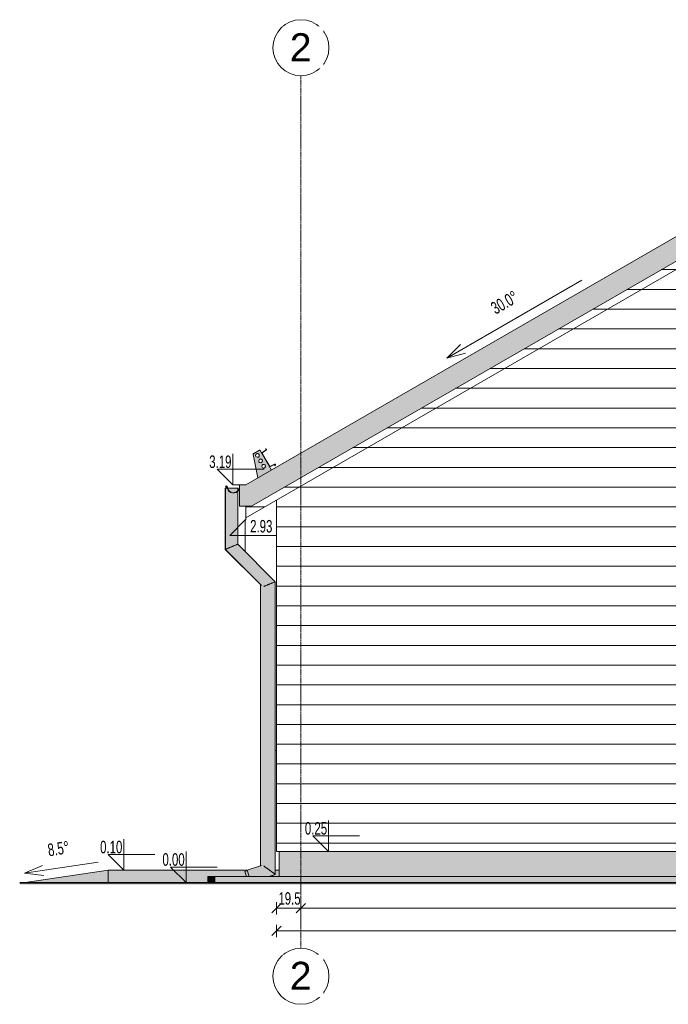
# Model space of a CAD drawing. Header units: centimetres. Extents: x 63249 to 70946, y -123 to 53714.
# Tile 20 of 58: x 67454 to 67975, y -98 to 693. Entities that reach past the tile are written whole.
import ezdxf

# ---------------------------------------------------------------- set-up
doc = ezdxf.new("R2010")
doc.units = ezdxf.units.CM
doc.linetypes.add('Linia siatki', pattern=[2.2225, 1.27, -0.3175, 0.3175, -0.3175])
for name, color, linetype, lineweight in [('A-ANNO-DIMS', 7, 'Continuous', 5), ('A-ANNO-DIMS-50', 7, 'Continuous', 5), ('A-FLOR', 7, 'Continuous', 5), ('A-FLOR-LEVL', 7, 'Continuous', 5), ('A-GENM', 7, 'Continuous', 5), ('A-GLAZ', 7, 'Continuous', 5), ('A-ROOF', 7, 'Continuous', 5), ('A-ROOF-OTLN', 7, 'Continuous', 5), ('A-ROOF-PATT', 7, 'Continuous', 5), ('A-WALL', 7, 'Continuous', 5), ('A-WALL-PATT', 7, 'Continuous', 5), ('C-TOPO', 7, 'Continuous', 5), ('G-ANNO-DIMS', 7, 'Continuous', 5), ('P-PIPE', 7, 'Continuous', 5), ('S-GRID', 7, 'Continuous', 5), ('S-GRID-IDEN', 7, 'Continuous', 5)]:
    doc.layers.add(name, color=color, linetype=linetype, lineweight=lineweight)
doc.styles.add('Arial', font='arial.ttf', dxfattribs={"height": 22.5})
doc.styles.add('Arial Narrow', font='ARIALN.TTF', dxfattribs={"width": 0.8, "height": 10})
doc.dimstyles.new('standard_wielkość_otworów', dxfattribs={"dimscale": 30.48, "dimtxt": 10.23431, "dimasz": 0.246063, "dimexe": 0.164042, "dimexo": 0.0625, "dimgap": 0, "dimtad": 1, "dimdec": 1, "dimrnd": 0.5, "dimdsep": 46, "dimtxsty": 'Arial Narrow', "dimblk1": 'OBLIQUE', "dimblk2": 'OBLIQUE', "dimsah": 1, "dimcen": 0.09, "dimazin": 0, "dimtfac": 1, "dimtdec": 4, "dimtix": 1, "dimtmove": 0, "dimatfit": 3, "dimfxl": 0.164042, "dimfxlon": 1, "dimtvp": 1, "dimtolj": 1, "dimtzin": 0, "dimarcsym": 2})
pattern_1 = [(0, (67911.343, 0), (0, 15.875), [])]

# ---------------------------------------------------------------- blocks, each defined once
blk = doc.blocks.new('ARu Rura spustowa okrągła ___FK_04_0 - Na ziemię _φ10_-9220802-Elewacja w osi A - Zachodnia')
at = {"layer": 'P-PIPE', "true_color": 0x383e42}
for points in [[(-66373.22, 267.4), (-66373.05, 267.48), (-66373.14, 267.65), (-66373.14, 316.69), (-66373.22, 316.69), (-66373.22, 267.47)], [(-66345.06, 239.23), (-66344.89, 239.32), (-66373.05, 267.47), (-66373.22, 267.4), (-66345.13, 239.31)]]:
    blk.add_hatch(color=250, dxfattribs=at).paths.add_polyline_path(points)
h = blk.add_hatch(color=250, dxfattribs=at)
h.paths.add_polyline_path([(-66335.06, 5.58), (-66335.06, 6.01), (-66335.43, 5.85), (-66335.23, 5.71)])
h.paths.add_polyline_path([(-66345.06, 13.36), (-66344.66, 13.48), (-66344.3, 13.49), (-66343.89, 13.54), (-66343.59, 13.47), (-66342.34, 13.48), (-66342.39, 237.82), (-66343.74, 238.53), (-66343.9, 238.57), (-66344.89, 239.31), (-66345.06, 239.23), (-66345.06, 13.36)])
h = blk.add_hatch(color=250, dxfattribs=at)
h.paths.add_polyline_path([(-66356.29, 5), (-66353.97, 5), (-66355.45, 9.69), (-66357.55, 9.03), (-66356.39, 5.31)])
h.paths.add_polyline_path([(-66337.43, 5), (-66336.77, 5.05), (-66335.06, 5.58), (-66335.47, 5.88), (-66338.28, 5), (-66337.5, 5)])
at = {"layer": 'P-PIPE'}
for p, q in [((-66373.22, 316.69), (-66373.22, 267.4)), ((-66373.19, 316.69), (-66373.22, 316.69)), ((-66373.22, 267.4), (-66345.06, 239.23)), ((-66345.06, 239.23), (-66345.06, 13.36)), ((-66355.43, 9.69), (-66357.55, 9.03)), ((-66357.55, 9.03), (-66356.3, 5.01)), ((-66336.93, 5), (-66335.06, 5.58)), ((-66335.06, 5.58), (-66335.06, 6.01))]:
    blk.add_line(p, q, dxfattribs=at)
for points in [[(-66373.22, 267.4), (-66373.22, 267.4), (-66373.17, 267.42), (-66373.05, 267.47)], [(-66345.06, 239.23), (-66345.06, 239.23), (-66345, 239.26), (-66344.89, 239.31)]]:
    blk.add_open_spline(points, degree=3, dxfattribs=at)
blk.add_open_spline([(-66335.43, 5.85), (-66335.35, 5.79), (-66335.15, 5.65), (-66335.06, 5.58), (-66335.06, 5.58)], degree=3, knots=[0.8778835, 0.8778835, 0.8778835, 0.8778835, 0.9166667, 1, 1, 1, 1], dxfattribs=at)
blk = doc.blocks.new('Construction_Roof-Accessories_Lindab_KOTEGL - Construction_Roof-Accessories_Lindab_KOTEGL-9237828-Elewacja w osi A - Zachodnia')
at = {"layer": 'A-GENM', "color": 250, "true_color": 0x2a2a2a}
for centre, radius, start, end in [((-66350.04, 343.99), 0.701, 119.99506, 148.39704), ((-66350.04, 343.99), 0.701, 119.99506, 148.39704), ((-66345.56, 346.8), 0.5, 59.99835, 104.99588), ((-66345.56, 346.8), 0.5, 59.99835, 104.99588)]:
    blk.add_arc(centre, radius, start, end, dxfattribs=at)
blk = doc.blocks.new('Construction_Roof-Accessories_Lindab_SNO_KOTEGL - Construction_Roof-Accessories_Lindab_SNO-9237829-Elewacja w osi A - Zachodnia')
at = {"layer": 'A-GENM'}
for p, q in [((-66340.98, 348.35), (-66341.02, 348.24)), ((-66341.02, 348.24), (-66340.37, 348.03)), ((-66340.34, 348.14), (-66340.98, 348.35)), ((-66340.29, 347.5), (-66343.75, 345.13)), ((-66337.52, 334.12), (-66343.73, 344.87)), ((-66343.69, 345.03), (-66340.22, 347.4)), ((-66333.58, 335.9), (-66337.37, 334.08)), ((-66337.31, 333.97), (-66333.53, 335.79)), ((-66333.11, 335.45), (-66333.26, 334.79)), ((-66333.26, 334.79), (-66333.14, 334.76)), ((-66333.14, 334.76), (-66332.99, 335.43))]:
    blk.add_line(p, q, dxfattribs=at)
for centre, radius, start, end in [((-66340.46, 347.74), 0.3, 305, 72.36192), ((-66340.46, 347.74), 0.42, 304.90123, 72.36192), ((-66343.61, 344.93), 0.248, 124.36217, 210), ((-66343.63, 344.93), 0.115, 124.36217, 210), ((-66337.41, 334.2), 0.248, 210, 295.63783), ((-66337.42, 334.18), 0.115, 210, 295.63783), ((-66333.4, 335.52), 0.42, 347.63808, 115.09877), ((-66333.4, 335.52), 0.3, 347.63808, 115)]:
    blk.add_arc(centre, radius, start, end, dxfattribs=at)
blk = doc.blocks.new('Construction_Roof-Accessories_Lindab_KOTEGL - Construction_Roof-Accessories_Lindab_KOTEGL-V17-Elewacja w osi A - Zachodnia')
at = {"layer": 'A-GENM', "color": 250, "true_color": 0x2a2a2a}
blk.add_arc((-66350.1, 343.95), 0.701, 119.99506, 148.39704, dxfattribs=at)
blk.add_arc((-66350.1, 343.95), 0.701, 119.99506, 148.39704, dxfattribs=at)
blk = doc.blocks.new('Construction_Roof-Accessories_Lindab_KOTEGL - Construction_Roof-Accessories_Lindab_KOTEGL-V18-Elewacja w osi A - Zachodnia')
at = {"layer": 'A-GENM', "true_color": 0x383e42}
h = blk.add_hatch(color=250, dxfattribs=at)
h.paths.add_polyline_path([(-66347.11, 324.87), (-66347.05, 324.96), (-66350.72, 344.12), (-66350.63, 344.35), (-66350.77, 344.16), (-66350.79, 343.81), (-66347.11, 324.91)])
h.paths.add_polyline_path([(-66341.64, 333.02), (-66341.59, 333.04), (-66341.29, 333.29), (-66340.99, 333.8), (-66340.91, 334.09), (-66340.89, 334.37), (-66340.95, 334.75), (-66341.11, 335.11), (-66341.52, 335.53), (-66341.8, 335.68), (-66342.15, 335.79), (-66342.6, 335.79), (-66342.44, 335.77), (-66342, 335.7), (-66341.58, 335.48), (-66341.36, 335.29), (-66341.11, 334.93), (-66341.02, 334.72), (-66340.95, 334.33), (-66341.06, 333.75), (-66341.13, 333.57), (-66341.35, 333.25), (-66341.61, 333.04)])
h.paths.add_polyline_path([(-66343.2, 335.57), (-66342.73, 335.74), (-66342.91, 335.71), (-66343.18, 335.59)])
h.paths.add_polyline_path([(-66344.14, 337.35), (-66343.93, 337.51), (-66343.67, 337.79), (-66343.49, 338.13), (-66343.41, 338.48), (-66343.42, 338.87), (-66343.52, 339.23), (-66343.71, 339.56), (-66344.02, 339.85), (-66344.3, 340.01), (-66344.65, 340.12), (-66345.14, 340.11), (-66345.41, 340.04), (-66345.31, 340.06), (-66344.91, 340.1), (-66344.49, 340.02), (-66344.18, 339.88), (-66343.84, 339.59), (-66343.61, 339.25), (-66343.52, 339.04), (-66343.47, 338.48), (-66343.56, 338.08), (-66343.68, 337.83), (-66343.93, 337.53), (-66344.11, 337.37)])
h.paths.add_polyline_path([(-66346.63, 341.68), (-66346.55, 341.74), (-66346.29, 341.95), (-66345.99, 342.46), (-66345.92, 342.64), (-66345.91, 343.19), (-66345.99, 343.5), (-66346.15, 343.82), (-66346.4, 344.1), (-66346.89, 344.38), (-66347.09, 344.44), (-66347.48, 344.47), (-66347.91, 344.37), (-66347.82, 344.38), (-66347.43, 344.43), (-66347.04, 344.37), (-66346.68, 344.21), (-66346.36, 343.95), (-66346.11, 343.59), (-66345.99, 343.22), (-66345.95, 342.99), (-66346.06, 342.41), (-66346.13, 342.23), (-66346.35, 341.91), (-66346.61, 341.7)])
at = {"layer": 'A-GENM', "color": 250, "true_color": 0x2a2a2a}
for p, q in [((-66350.79, 343.81), (-66347.11, 324.87)), ((-66350.39, 344.59), (-66350.45, 344.55))]:
    blk.add_line(p, q, dxfattribs=at)
for centre, radius, start, end in [((-66350.1, 343.95), 0.701, 119.99506, 191), ((-66350.1, 343.95), 0.701, 119.99506, 148.39704), ((-66347.45, 342.94), 1.5, 303.0425, 120.11706), ((-66344.95, 338.61), 1.5, 303.0425, 120.11706), ((-66342.45, 334.28), 1.5, 303.0425, 120.11706)]:
    blk.add_arc(centre, radius, start, end, dxfattribs=at)
blk = doc.blocks.new('Construction_Roof-Accessories_Lindab_SNO_KOTEGL - Construction_Roof-Accessories_Lindab_SNO-V19-Elewacja w osi A - Zachodnia')
at = {"layer": 'A-GENM'}
for p, q in [((-66341.05, 348.31), (-66341.09, 348.2)), ((-66341.09, 348.2), (-66340.44, 347.99)), ((-66340.4, 348.11), (-66341.05, 348.31)), ((-66340.36, 347.46), (-66343.82, 345.1)), ((-66337.58, 334.09), (-66343.79, 344.84)), ((-66343.76, 344.99), (-66340.29, 347.36)), ((-66333.65, 335.86), (-66337.43, 334.04)), ((-66337.37, 333.94), (-66333.6, 335.75)), ((-66333.18, 335.41), (-66333.32, 334.75)), ((-66333.32, 334.75), (-66333.2, 334.72)), ((-66333.2, 334.72), (-66333.06, 335.39))]:
    blk.add_line(p, q, dxfattribs=at)
for centre, radius, start, end in [((-66340.53, 347.71), 0.3, 305, 72.36192), ((-66340.53, 347.71), 0.42, 304.90123, 72.36192), ((-66343.68, 344.89), 0.248, 124.36217, 164.61611), ((-66343.69, 344.89), 0.115, 124.36217, 210), ((-66337.48, 334.14), 0.115, 210, 295.63783), ((-66337.48, 334.16), 0.248, 255.38389, 295.63783), ((-66333.47, 335.48), 0.42, 347.63808, 115.09877), ((-66333.47, 335.48), 0.3, 347.63808, 115)]:
    blk.add_arc(centre, radius, start, end, dxfattribs=at)
blk = doc.blocks.new('Construction_Roof-Accessories_Lindab_KOTEGL - Construction_Roof-Accessories_Lindab_KOTEGL-V20-Elewacja w osi A - Zachodnia')
at = {"layer": 'A-GENM', "color": 250, "true_color": 0x2a2a2a}
blk.add_arc((-66345.56, 346.8), 0.5, 59.99835, 104.99588, dxfattribs=at)
blk.add_arc((-66345.56, 346.8), 0.5, 59.99835, 104.99588, dxfattribs=at)
blk = doc.blocks.new('Construction_Roof-Accessories_Lindab_KOTEGL - Construction_Roof-Accessories_Lindab_KOTEGL-V22-Elewacja w osi A - Zachodnia')
at = {"layer": 'A-GENM', "true_color": 0x383e42}
h = blk.add_hatch(color=250, dxfattribs=at)
h.paths.add_polyline_path([(-66347.04, 324.91), (-66336.01, 331.28), (-66345.26, 347.2), (-66345.36, 347.24), (-66345.88, 347.19), (-66350.49, 344.49), (-66350.63, 344.35), (-66350.74, 344.02), (-66350.72, 343.85), (-66347.47, 327.09)])
h.paths.add_polyline_path([(-66342.33, 332.82), (-66342.79, 332.88), (-66343.09, 332.99), (-66343.47, 333.29), (-66343.69, 333.6), (-66343.84, 333.98), (-66343.88, 334.26), (-66343.82, 334.72), (-66343.66, 335.09), (-66343.48, 335.34), (-66343.18, 335.59), (-66342.66, 335.78), (-66342.44, 335.81), (-66341.95, 335.74), (-66341.68, 335.64), (-66341.36, 335.41), (-66341.05, 334.98), (-66340.95, 334.75), (-66340.89, 334.37), (-66340.95, 333.91), (-66341.07, 333.6), (-66341.29, 333.29), (-66341.59, 333.04), (-66342.08, 332.86), (-66342.18, 332.84)])
h.paths.add_polyline_path([(-66344.84, 337.15), (-66345.23, 337.18), (-66345.59, 337.32), (-66345.91, 337.55), (-66346.16, 337.85), (-66346.32, 338.21), (-66346.39, 338.59), (-66346.32, 339.05), (-66346.21, 339.35), (-66345.98, 339.67), (-66345.68, 339.92), (-66345.14, 340.11), (-66344.94, 340.14), (-66344.55, 340.11), (-66344.02, 339.85), (-66343.86, 339.74), (-66343.61, 339.44), (-66343.42, 338.87), (-66343.41, 338.48), (-66343.45, 338.23), (-66343.68, 337.78), (-66343.93, 337.51), (-66344.21, 337.32), (-66344.61, 337.18)])
h.paths.add_polyline_path([(-66347.33, 341.48), (-66347.72, 341.51), (-66348.09, 341.65), (-66348.41, 341.88), (-66348.66, 342.18), (-66348.83, 342.63), (-66348.87, 343.05), (-66348.83, 343.36), (-66348.71, 343.68), (-66348.48, 344), (-66348.18, 344.25), (-66347.82, 344.41), (-66347.43, 344.47), (-66346.87, 344.37), (-66346.68, 344.3), (-66346.36, 344.07), (-66346.11, 343.77), (-66345.94, 343.36), (-66345.9, 342.9), (-66345.99, 342.44), (-66346.1, 342.22), (-66346.29, 341.95), (-66346.79, 341.61), (-66347.11, 341.51), (-66347.29, 341.48)])
at = {"layer": 'A-GENM', "color": 250, "true_color": 0x2a2a2a}
for p, q in [((-66350.72, 343.85), (-66347.04, 324.91)), ((-66345.81, 347.24), (-66350.39, 344.59)), ((-66336.01, 331.28), (-66345.12, 347.05))]:
    blk.add_line(p, q, dxfattribs=at)
for centre, radius, start, end in [((-66350.04, 343.99), 0.701, 119.99506, 191), ((-66350.04, 343.99), 0.701, 119.99506, 148.39704), ((-66347.38, 342.98), 1.5, 121.96, 301.96), ((-66347.38, 342.98), 1.5, 301.96, 121.96), ((-66344.89, 338.65), 1.5, 121.96, 301.96), ((-66345.56, 346.8), 0.5, 30, 119.99506), ((-66345.56, 346.8), 0.5, 59.99835, 104.99588), ((-66344.89, 338.65), 1.5, 301.96, 121.96), ((-66342.39, 334.32), 1.5, 121.96, 301.96), ((-66342.39, 334.32), 1.5, 301.96, 121.96)]:
    blk.add_arc(centre, radius, start, end, dxfattribs=at)
blk = doc.blocks.new('Construction_Roof-Accessories_Lindab_SNO_KOTEGL - Construction_Roof-Accessories_Lindab_SNO-V23-Elewacja w osi A - Zachodnia')
at = {"layer": 'A-GENM'}
for p, q in [((-66340.98, 348.35), (-66341.02, 348.24)), ((-66341.02, 348.24), (-66340.37, 348.03)), ((-66340.34, 348.14), (-66340.98, 348.35)), ((-66343.82, 344.8), (-66337.63, 334.07)), ((-66340.29, 347.5), (-66343.75, 345.13)), ((-66337.52, 334.12), (-66343.73, 344.87)), ((-66343.69, 345.03), (-66340.22, 347.4)), ((-66333.58, 335.9), (-66337.37, 334.08)), ((-66337.31, 333.97), (-66333.53, 335.79)), ((-66333.11, 335.45), (-66333.26, 334.79)), ((-66333.26, 334.79), (-66333.14, 334.76)), ((-66333.14, 334.76), (-66332.99, 335.43))]:
    blk.add_line(p, q, dxfattribs=at)
for centre, radius, start, end in [((-66340.46, 347.74), 0.3, 305, 72.36192), ((-66340.46, 347.74), 0.42, 304.90123, 72.36192), ((-66343.61, 344.93), 0.248, 124.36217, 210), ((-66343.63, 344.93), 0.115, 124.36217, 210), ((-66337.41, 334.2), 0.248, 210, 295.63783), ((-66337.42, 334.18), 0.115, 210, 295.63783), ((-66333.4, 335.52), 0.42, 347.63808, 115.09877), ((-66333.4, 335.52), 0.3, 347.63808, 115)]:
    blk.add_arc(centre, radius, start, end, dxfattribs=at)
blk = doc.blocks.new('Windows_S9000-Double-Vent-Window-with-Sashbars - O3 Windows_S9000-Double-Vent-Window-with-Sashbars 2-9090604-Elewacja w osi A - Zachodnia')
at = {"layer": 'A-GLAZ', "true_color": 0x787878}
blk.add_hatch(color=8, dxfattribs=at).paths.add_polyline_path([(-66333.06, 106), (-66332.06, 106.09), (-66332.06, 106.23), (-66333.06, 106.18), (-66333.06, 106.03)])
at = {"layer": 'A-GLAZ'}
for p, q in [((-66332.06, 106.23), (-66333.06, 106.18)), ((-66333.06, 106), (-66332.06, 106.05))]:
    blk.add_line(p, q, dxfattribs=at)
blk = doc.blocks.new('ARu Rura spustowa okrągła ___FK_04_0 - Na ziemię _φ10_-9220853-Elewacja w osi A - Zachodnia')
at = {"layer": 'P-PIPE', "true_color": 0x383e42}
h = blk.add_hatch(color=250, dxfattribs=at)
h.paths.add_polyline_path([(-66373.14, 267.57), (-66363.14, 271.77), (-66363.14, 314.37), (-66363.89, 313.72), (-66364.81, 313.21), (-66365.95, 312.89), (-66367.18, 312.85), (-66368.38, 313.12), (-66369.52, 313.7), (-66370.41, 314.46), (-66371.11, 315.47), (-66371.57, 316.69), (-66373.14, 316.69), (-66373.14, 267.65)])
h.paths.add_polyline_path([(-66367.13, 313.04), (-66365.72, 313.15), (-66364.61, 313.53), (-66363.72, 314.08), (-66363.14, 314.69), (-66363.14, 316.69), (-66371.37, 316.65), (-66370.88, 315.47), (-66370.11, 314.46), (-66369.35, 313.82), (-66368.13, 313.26), (-66367.18, 313.05)])
for points in [[(-66342.34, 237.79), (-66333.06, 241.63), (-66363.14, 271.72), (-66373.14, 267.57), (-66344.63, 239.07), (-66344.39, 238.94), (-66343.86, 238.56), (-66343.6, 238.49), (-66342.39, 237.82)], [(-66333.06, 6.63), (-66333.06, 241.63), (-66342.34, 237.77), (-66342.34, 13.45), (-66333.23, 6.76)], [(-66338.77, 5), (-66338.28, 5), (-66333.06, 6.63), (-66342.34, 13.45), (-66343.82, 13.53), (-66343.89, 13.54), (-66345.05, 13.36), (-66355.55, 10.08), (-66353.97, 5), (-66338.82, 5)]]:
    blk.add_hatch(color=250, dxfattribs=at).paths.add_polyline_path(points)
at = {"layer": 'P-PIPE'}
for p, q in [((-66373.14, 316.69), (-66373.14, 267.57)), ((-66371.58, 316.69), (-66373.14, 316.69)), ((-66363.14, 316.69), (-66371.39, 316.69)), ((-66363.14, 314.65), (-66363.14, 316.69)), ((-66363.14, 271.72), (-66363.14, 314.37)), ((-66333.06, 241.63), (-66363.14, 271.72)), ((-66373.14, 267.57), (-66344.11, 238.54)), ((-66333.06, 6.63), (-66333.06, 241.63)), ((-66344.11, 13.66), (-66355.55, 10.08)), ((-66355.55, 10.08), (-66353.97, 5)), ((-66338.28, 5), (-66333.06, 6.63))]:
    blk.add_line(p, q, dxfattribs=at)
for points, knots in [([(-66373.14, 267.57), (-66373.14, 267.58), (-66373.03, 267.62), (-66372.52, 267.83), (-66371.72, 268.16), (-66370.85, 268.53), (-66370.06, 268.85), (-66369.44, 269.11), (-66368.8, 269.37), (-66368.14, 269.65), (-66367.49, 269.92), (-66366.85, 270.18), (-66366.23, 270.44), (-66365.44, 270.77), (-66364.57, 271.13), (-66363.76, 271.46), (-66363.26, 271.67), (-66363.14, 271.72), (-66363.14, 271.72)], [0, 0, 0, 0, 0.083333, 0.166667, 0.25, 0.333333, 0.375, 0.416667, 0.458333, 0.5, 0.541667, 0.583333, 0.625, 0.666667, 0.75, 0.833333, 0.916667, 1, 1, 1, 1]), ([(-66342.39, 237.77), (-66342.17, 237.86), (-66341.64, 238.08), (-66340.77, 238.44), (-66339.98, 238.77), (-66339.36, 239.03), (-66338.72, 239.29), (-66338.06, 239.56), (-66337.41, 239.83), (-66336.76, 240.1), (-66336.14, 240.36), (-66335.36, 240.68), (-66334.49, 241.04), (-66333.68, 241.38), (-66333.18, 241.59), (-66333.06, 241.64), (-66333.06, 241.63)], [0.1666667, 0.1666667, 0.1666667, 0.1666667, 0.25, 0.3333333, 0.375, 0.4166667, 0.4583333, 0.5, 0.5416667, 0.5833333, 0.625, 0.6666667, 0.75, 0.8333333, 0.9166667, 1, 1, 1, 1]), ([(-66342.39, 13.49), (-66342.28, 13.41), (-66342.04, 13.23), (-66341.61, 12.91), (-66341.11, 12.55), (-66340.57, 12.15), (-66339.98, 11.72), (-66339.36, 11.26), (-66338.72, 10.79), (-66338.17, 10.39), (-66337.74, 10.07), (-66337.3, 9.75), (-66336.87, 9.43), (-66336.45, 9.13), (-66336.05, 8.82), (-66335.56, 8.46), (-66335.01, 8.06), (-66334.52, 7.7), (-66334.08, 7.38), (-66333.6, 7.02), (-66333.18, 6.71), (-66333.06, 6.63), (-66333.06, 6.63)], [0.1666667, 0.1666667, 0.1666667, 0.1666667, 0.2083333, 0.25, 0.2916667, 0.3333333, 0.375, 0.4166667, 0.4583333, 0.5, 0.5208333, 0.5416667, 0.5833333, 0.6041667, 0.625, 0.6666667, 0.7083333, 0.75, 0.7916667, 0.8333333, 0.9166667, 1, 1, 1, 1])]:
    blk.add_open_spline(points, degree=3, knots=knots, dxfattribs=at)
blk = doc.blocks.new('Rampa - Rampa-9232554-Elewacja w osi A - Zachodnia')
at = {"layer": 'A-FLOR-LEVL', "true_color": 0x7f7f7f}
blk.add_hatch(color=8, dxfattribs=at).paths.add_polyline_path([(-66533.76, -0.21), (-66467.06, -0.21), (-66467.06, 10), (-66533.76, 0)])
at = {"layer": 'A-FLOR-LEVL'}
for p, q in [((-66533.76, 0), (-66467.06, 10)), ((-66467.06, -0.26), (-66467.06, 10)), ((-66533.76, 0), (-66533.76, -0.26))]:
    blk.add_line(p, q, dxfattribs=at)
blk = doc.blocks.new('Siatka - M_Symbol siatki - okrąg mniejszy-7853319-Elewacja w osi A - Zachodnia')
at = {"layer": 'S-GRID-IDEN'}
blk.add_circle((-65527.61, -75.17), 22.5, dxfattribs=at)
blk = doc.blocks.new('DIMBLOCK15-Elewacja w osi A - Zachodnia')
at = {"layer": 'A-ANNO-DIMS-50', "color": 250, "true_color": 0x303030}
for p, q in [((67660.59, -20.6), (67660.59, -15.6)), ((67680.14, -20.6), (67680.14, -15.6)), ((67660.59, -20.6), (67656.84, -24.35)), ((67660.59, -20.6), (67664.34, -16.85)), ((67660.59, -20.6), (67680.14, -20.6)), ((67660.59, -20.6), (67660.59, -25.6)), ((67680.14, -20.6), (67676.39, -24.35)), ((67680.14, -20.6), (67683.89, -16.85)), ((67680.14, -20.6), (67680.14, -25.6))]:
    blk.add_line(p, q, dxfattribs=at)
at = {"layer": 'A-ANNO-DIMS-50', "color": 0, "insert": (67662.08, -7.67), "char_height": 10, "width": 19.8838, "attachment_point": 1, "line_spacing_factor": 0.974696, "style": 'Arial Narrow'}
blk.add_mtext('19.5', dxfattribs=at)
blk = doc.blocks.new('_Oblique')
at = {"color": 0, "linetype": 'ByBlock', "lineweight": -2}
blk.add_line((-0.5, -0.5), (0.5, 0.5), dxfattribs=at)
blk = doc.blocks.new('DIMBLOCK16-Elewacja w osi A - Zachodnia')
at = {"layer": 'A-ANNO-DIMS-50', "color": 250, "true_color": 0x303030}
for p, q in [((67680.14, -20.6), (67680.14, -15.6)), ((68465.04, -20.6), (68465.04, -15.6)), ((67680.14, -20.6), (67676.39, -24.35)), ((67680.14, -20.6), (67683.89, -16.85)), ((67680.14, -20.6), (68465.04, -20.6)), ((67680.14, -20.6), (67680.14, -25.6)), ((68465.04, -20.6), (68461.29, -24.35)), ((68465.04, -20.6), (68468.79, -16.85)), ((68465.04, -20.6), (68465.04, -25.6))]:
    blk.add_line(p, q, dxfattribs=at)
at = {"layer": 'A-ANNO-DIMS-50', "color": 0, "insert": (68065.53, -7.67), "char_height": 10, "width": 16.9597, "attachment_point": 1, "line_spacing_factor": 0.974696, "style": 'Arial Narrow'}
blk.add_mtext('785', dxfattribs=at)
blk = doc.blocks.new('DIMBLOCK18-Elewacja w osi A - Zachodnia')
at = {"layer": 'A-ANNO-DIMS-50', "color": 250, "true_color": 0x303030}
for p, q in [((67660.59, -38.81), (67656.84, -42.56)), ((67660.59, -38.81), (67660.59, -33.81)), ((67660.59, -38.81), (67664.34, -35.06)), ((67660.59, -38.81), (68484.59, -38.81)), ((67660.59, -38.81), (67660.59, -43.81)), ((68484.59, -38.81), (68480.84, -42.56)), ((68484.59, -38.81), (68484.59, -33.81)), ((68484.59, -38.81), (68488.34, -35.06)), ((68484.59, -38.81), (68484.59, -43.81))]:
    blk.add_line(p, q, dxfattribs=at)
at = {"layer": 'A-ANNO-DIMS-50', "color": 0, "insert": (68065.53, -25.89), "char_height": 10, "width": 16.9597, "attachment_point": 1, "line_spacing_factor": 0.974696, "style": 'Arial Narrow'}
blk.add_mtext('824', dxfattribs=at)
blk = doc.blocks.new('Rzędne punktów - Znacznik rzędnej-817464-Elewacja w osi A - Zachodnia')
at = {"layer": 'G-ANNO-DIMS'}
for p, q in [((-65404.06, -0.1), (-65404.06, 24.9)), ((-65416.56, 12.4), (-65404.06, -0.1)), ((-65416.56, 12.4), (-65379.06, 12.4))]:
    blk.add_line(p, q, dxfattribs=at)

msp = doc.modelspace()

# ---------------------------------------------------------------- hatches: boundary and pattern name
at = {"layer": 'A-FLOR', "true_color": 0xb2b2b2}
h = msp.add_hatch(color=253, dxfattribs=at)
h.paths.add_polyline_path([(67605.39, 0), (67605.39, 5), (67636.36, 5), (67635.15, 9.05), (67637.21, 9.73), (67637.1, 10), (67525.59, 10), (67525.59, 0), (67598.2, 0)])
h.paths.add_polyline_path([(67661.08, 5), (67662.59, 5), (67662.59, 10), (67659.59, 10), (67659.59, 6.63), (67657.59, 6.01), (67657.59, 5.58), (67655.89, 5), (67659.59, 5)])
at = {"layer": 'A-ROOF-OTLN', "true_color": 0x383e42}
msp.add_hatch(color=250, dxfattribs=at).paths.add_polyline_path([(67625.48, 312.85), (67626.93, 312.95), (67628.05, 313.31), (67628.95, 313.83), (67629.84, 314.69), (67630.53, 315.85), (67630.87, 316.98), (67630.93, 318.17), (67630.68, 319.33), (67630.51, 319.33), (67630.74, 318.12), (67630.65, 316.9), (67630.25, 315.73), (67629.55, 314.69), (67628.76, 313.95), (67627.84, 313.41), (67626.71, 313.08), (67625.48, 313.05), (67624.28, 313.33), (67623.14, 313.96), (67622.4, 314.59), (67621.72, 315.55), (67621.28, 316.69), (67621.05, 318.18), (67620.8, 318.43), (67620.45, 318.52), (67620.1, 318.43), (67619.85, 318.18), (67619.75, 317.83), (67619.85, 317.48), (67620.1, 317.23), (67620.45, 317.13), (67620.44, 317.33), (67620.2, 317.4), (67620.01, 317.58), (67619.95, 317.83), (67620.01, 318.08), (67620.2, 318.26), (67620.45, 318.33), (67620.7, 318.26), (67620.88, 318.08), (67620.95, 317.83), (67621.1, 316.61), (67621.54, 315.47), (67622.25, 314.46), (67623.3, 313.6), (67624.51, 313.06), (67625.15, 312.92)])
at = {"layer": 'A-ROOF-PATT', "true_color": 0xc7ae96}
for points in [[(67640.5, 302.33), (68072.59, 551.8), (68072.59, 571.43), (67635.95, 319.33), (67638.23, 310.82)], [(67634.13, 302.33), (67640.5, 302.33), (67635.95, 319.33), (67630.95, 319.33), (67630.95, 302.33)]]:
    msp.add_hatch(color=253, dxfattribs=at).paths.add_polyline_path(points)
at = {"layer": 'A-ROOF-PATT'}
h = msp.add_hatch(dxfattribs=at)
h.set_pattern_fill('FP_8', color=256, style=0, pattern_type=2)
h.set_pattern_definition(pattern_1)
h.paths.add_polyline_path([(67635.95, 292.77), (68072.59, 544.87), (68509.24, 292.77), (68509.24, 302.33), (68504.68, 302.33), (68072.59, 551.8), (67640.5, 302.33), (67635.95, 302.33)])
at = {"layer": 'A-WALL', "true_color": 0xb2b2b2}
for points in [[(67605.39, -0.26), (67611.39, -0.21), (67611.39, 5), (67605.39, 5), (67605.39, -0.25)], [(67611.39, -0.26), (68541.14, -0.25), (68541.14, 5), (67611.39, 5), (67611.39, -0.25)]]:
    msp.add_hatch(color=253, dxfattribs=at).paths.add_polyline_path(points)
at = {"layer": 'A-WALL-PATT'}
h = msp.add_hatch(dxfattribs=at)
h.set_pattern_fill('FP_7', color=256, style=0, pattern_type=2)
h.set_pattern_definition(pattern_1)
h.paths.add_polyline_path([(68015.89, 25), (68447.79, 25), (68447.79, 328.25), (68072.59, 544.87), (67660.59, 307), (67660.59, 25), (68011.4, 25)])
at = {"layer": 'A-WALL-PATT', "true_color": 0x878581}
for points in [[(68101.22, 11), (68447.79, 11), (68447.79, 25), (67662.59, 25), (67662.59, 11), (68083.26, 11)], [(68448.29, 5), (68449.79, 5), (68449.79, 11), (67662.59, 11), (67662.59, 5), (68447.05, 5)]]:
    msp.add_hatch(color=252, dxfattribs=at).paths.add_polyline_path(points)
at = {"layer": 'C-TOPO', "true_color": 0x808080}
msp.add_hatch(color=8, dxfattribs=at).paths.add_polyline_path([(67795.82, -1.59), (68604.24, -1.59), (68604.24, -0.25), (67454.48, -0.26), (67454.48, -1.59), (67777.85, -1.59)])

# ---------------------------------------------------------------- linework, layer by layer
at = {"layer": 'A-FLOR'}
for p, q in [((67525.59, 10), (67637.13, 10)), ((67525.59, 10), (67525.59, 0)), ((67659.59, 10), (67662.59, 10)), ((67605.39, 0), (67525.59, 0))]:
    msp.add_line(p, q, dxfattribs=at)
at = {"layer": 'A-ROOF'}
for p, q in [((67635.95, 292.77), (68072.59, 544.87)), ((67635.95, 302.33), (67635.95, 292.77))]:
    msp.add_line(p, q, dxfattribs=at)
at = {"layer": 'A-ROOF-OTLN'}
for p, q in [((68072.59, 571.43), (67635.95, 319.33)), ((68072.59, 551.8), (67640.5, 302.33)), ((67620.45, 317.13), (67620.45, 317.33)), ((67630.72, 319.33), (67630.51, 319.33)), ((67630.95, 302.33), (67630.95, 319.33)), ((67635.95, 319.33), (67630.95, 319.33)), ((67640.5, 302.33), (67630.95, 302.33))]:
    msp.add_line(p, q, dxfattribs=at)
for centre, radius, start, end in [((67620.45, 317.83), 0.695, 360, 270), ((67620.45, 317.83), 0.5, 360, 270), ((67625.95, 317.83), 5, 180, 17.4576), ((67625.95, 317.83), 4.8, 180, 18.19038)]:
    msp.add_arc(centre, radius, start, end, dxfattribs=at)
at = {"layer": 'A-WALL'}
for p, q in [((67660.59, 307), (67660.59, 25)), ((67660.59, 25), (68484.59, 25)), ((67662.59, 25), (67662.59, 5)), ((67605.39, -0.26), (67605.39, 5)), ((68541.14, 5), (67605.39, 5))]:
    msp.add_line(p, q, dxfattribs=at)
at = {"layer": 'C-TOPO', "lineweight": 35}
msp.add_line((67454.48, -0.26), (68604.24, -0.25), dxfattribs=at)
at = {"layer": 'C-TOPO'}
msp.add_line((68604.24, -0.25), (67454.48, -0.26), dxfattribs=at)
at = {"layer": 'G-ANNO-DIMS'}
for p, q in [((67797.21, 421.1), (67808.2, 432.08)), ((67797.21, 421.1), (67812.21, 425.12)), ((67634.22, 319.33), (67625.52, 319.33)), ((67635.95, 292.77), (67635.95, 291.32)), ((67635.95, 291.32), (67635.52, 291.32)), ((67517.4, 16.36), (67458.44, 7.52)), ((67458.44, 7.52), (67472.68, 13.72)), ((67550.96, 10), (67537.96, 10)), ((67458.44, 7.52), (67473.87, 5.77))]:
    msp.add_line(p, q, dxfattribs=at)
at = {"layer": 'S-GRID', "color": 9, "linetype": 'Linia siatki', "true_color": 0xc0c0c0}
msp.add_line((67680.14, -52.67), (67680.14, 647.81), dxfattribs=at)

# ---------------------------------------------------------------- block references
at = {"layer": 'A-FLOR-LEVL'}
msp.add_blockref('Rampa - Rampa-9232554-Elewacja w osi A - Zachodnia', (133992.66, 0), dxfattribs=at)
at = {"layer": 'A-GENM'}
for name in ['Construction_Roof-Accessories_Lindab_SNO_KOTEGL - Construction_Roof-Accessories_Lindab_SNO-V19-Elewacja w osi A - Zachodnia', 'Construction_Roof-Accessories_Lindab_SNO_KOTEGL - Construction_Roof-Accessories_Lindab_SNO-9237829-Elewacja w osi A - Zachodnia', 'Construction_Roof-Accessories_Lindab_SNO_KOTEGL - Construction_Roof-Accessories_Lindab_SNO-9237829-Elewacja w osi A - Zachodnia', 'Construction_Roof-Accessories_Lindab_SNO_KOTEGL - Construction_Roof-Accessories_Lindab_SNO-9237829-Elewacja w osi A - Zachodnia', 'Construction_Roof-Accessories_Lindab_SNO_KOTEGL - Construction_Roof-Accessories_Lindab_SNO-V23-Elewacja w osi A - Zachodnia', 'Construction_Roof-Accessories_Lindab_SNO_KOTEGL - Construction_Roof-Accessories_Lindab_SNO-9237829-Elewacja w osi A - Zachodnia']:
    msp.add_blockref(name, (133992.66, 0), dxfattribs=at)
at = {"layer": 'A-GENM', "color": 250, "true_color": 0x2a2a2a}
for name in ['Construction_Roof-Accessories_Lindab_KOTEGL - Construction_Roof-Accessories_Lindab_KOTEGL-V18-Elewacja w osi A - Zachodnia', 'Construction_Roof-Accessories_Lindab_KOTEGL - Construction_Roof-Accessories_Lindab_KOTEGL-V22-Elewacja w osi A - Zachodnia', 'Construction_Roof-Accessories_Lindab_KOTEGL - Construction_Roof-Accessories_Lindab_KOTEGL-V17-Elewacja w osi A - Zachodnia', 'Construction_Roof-Accessories_Lindab_KOTEGL - Construction_Roof-Accessories_Lindab_KOTEGL-9237828-Elewacja w osi A - Zachodnia', 'Construction_Roof-Accessories_Lindab_KOTEGL - Construction_Roof-Accessories_Lindab_KOTEGL-9237828-Elewacja w osi A - Zachodnia', 'Construction_Roof-Accessories_Lindab_KOTEGL - Construction_Roof-Accessories_Lindab_KOTEGL-9237828-Elewacja w osi A - Zachodnia', 'Construction_Roof-Accessories_Lindab_KOTEGL - Construction_Roof-Accessories_Lindab_KOTEGL-V20-Elewacja w osi A - Zachodnia', 'Construction_Roof-Accessories_Lindab_KOTEGL - Construction_Roof-Accessories_Lindab_KOTEGL-V20-Elewacja w osi A - Zachodnia', 'Construction_Roof-Accessories_Lindab_KOTEGL - Construction_Roof-Accessories_Lindab_KOTEGL-V20-Elewacja w osi A - Zachodnia', 'Construction_Roof-Accessories_Lindab_KOTEGL - Construction_Roof-Accessories_Lindab_KOTEGL-V20-Elewacja w osi A - Zachodnia', 'Construction_Roof-Accessories_Lindab_KOTEGL - Construction_Roof-Accessories_Lindab_KOTEGL-V20-Elewacja w osi A - Zachodnia']:
    msp.add_blockref(name, (133992.66, 0), dxfattribs=at)
at = {"layer": 'A-GLAZ'}
msp.add_blockref('Windows_S9000-Double-Vent-Window-with-Sashbars - O3 Windows_S9000-Double-Vent-Window-with-Sashbars 2-9090604-Elewacja w osi A - Zachodnia', (133992.66, 0), dxfattribs=at)
at = {"layer": 'G-ANNO-DIMS'}
for p in [(133029.58, 319.43), (133106.34, 25.1), (132942.02, 10.1), (132992.04, 0.1)]:
    msp.add_blockref('Rzędne punktów - Znacznik rzędnej-817464-Elewacja w osi A - Zachodnia', p, dxfattribs=at)
at = {"layer": 'G-ANNO-DIMS', "extrusion": (0, 0, -1), "rotation": 180}
msp.add_blockref('Rzędne punktów - Znacznik rzędnej-817464-Elewacja w osi A - Zachodnia', (-133039.58, 291.22), dxfattribs=at)
at = {"layer": 'P-PIPE'}
for name in ['ARu Rura spustowa okrągła ___FK_04_0 - Na ziemię _φ10_-9220802-Elewacja w osi A - Zachodnia', 'ARu Rura spustowa okrągła ___FK_04_0 - Na ziemię _φ10_-9220853-Elewacja w osi A - Zachodnia']:
    msp.add_blockref(name, (133992.66, 0), dxfattribs=at)
at = {"layer": 'S-GRID-IDEN'}
for p in [(133207.76, 745.48), (133207.76, 0)]:
    msp.add_blockref('Siatka - M_Symbol siatki - okrąg mniejszy-7853319-Elewacja w osi A - Zachodnia', p, dxfattribs=at)

# ---------------------------------------------------------------- texts
at = {"layer": 'G-ANNO-DIMS', "char_height": 10, "width": 21.4907, "attachment_point": 1, "line_spacing_factor": 0.974696, "style": 'Arial Narrow'}
for s, insert in [('3.19', (67606.56, 342.92)), ('2.93', (67639.4, 291.14)), ('0.25', (67683.32, 48.59)), ('0.10', (67519, 33.59)), ('0.00', (67569.02, 23.59))]:
    msp.add_mtext(s, dxfattribs=dict(at, insert=insert))
at = {"layer": 'G-ANNO-DIMS', "insert": (67476.37, 31.02), "char_height": 10, "width": 20.6311, "attachment_point": 1, "rotation": 8.52657, "line_spacing_factor": 0.974696, "style": 'Arial Narrow', "bg_fill": 3, "box_fill_scale": 1.25, "bg_fill_color": 256, "bg_fill_true_color": 13158600, "bg_fill_transparency": 0}
msp.add_mtext('8.5°', dxfattribs=at)

# ---------------------------------------------------------------- dimensions: what is measured, and where the dimension line sits
at = {"layer": 'A-ANNO-DIMS', "color": 250, "true_color": 0x303030}
for base, p1, p2, override, picture, middle in [((67680.14306689, -20.5973265), (67660.59306689, -15.5973265), (67680.14306689, -15.5973265), {"dimpost": '<>', "dimfxl": 19.55}, 'DIMBLOCK15-Elewacja w osi A - Zachodnia', (67670.36806689, -15.49159659)), ((68465.04, -20.6), (67680.14, -15.6), (68465.04, -15.6), {"dimpost": '<>', "dimfxl": 784.9}, 'DIMBLOCK16-Elewacja w osi A - Zachodnia', (68072.59, -15.49)), ((68484.59, -38.81), (67660.59, -33.81), (68484.59, -33.81), {"dimpost": '<>', "dimfxl": 824}, 'DIMBLOCK18-Elewacja w osi A - Zachodnia', (68072.59, -33.7))]:
    dim = msp.add_linear_dim(base=base, p1=p1, p2=p2, dimstyle='standard_wielkość_otworów', override=override, dxfattribs=at)
    dim.commit()
    dim.dimension.update_dxf_attribs({"geometry": picture, "text_midpoint": middle})

# ---------------------------------------------------------------- next in the draw order: texts
at = {"layer": 'G-ANNO-DIMS', "insert": (67831.39, 464.6), "char_height": 10, "width": 26.7713, "attachment_point": 1, "rotation": 30, "line_spacing_factor": 0.974696, "style": 'Arial Narrow', "bg_fill": 3, "box_fill_scale": 1.25, "bg_fill_color": 256, "bg_fill_true_color": 13158600, "bg_fill_transparency": 0}
msp.add_mtext('30.0°', dxfattribs=at)
at = {"layer": 'S-GRID-IDEN', "char_height": 22.5, "width": 21.2447, "attachment_point": 1, "style": 'Arial', "bg_fill": 3, "box_fill_scale": 1.25, "bg_fill_color": 256, "bg_fill_true_color": 13158600, "bg_fill_transparency": 0}
for insert in [(67671.21, 681.94), (67671.21, -63.55)]:
    msp.add_mtext('\\fArial|b0|i0|c238|p34|;2', dxfattribs=dict(at, insert=insert))

# ---------------------------------------------------------------- next in the draw order: linework, layer by layer
at = {"layer": 'G-ANNO-DIMS'}
msp.add_line((67905.47, 483.6), (67797.21, 421.1), dxfattribs=at)

doc.saveas('drawing.dxf')
